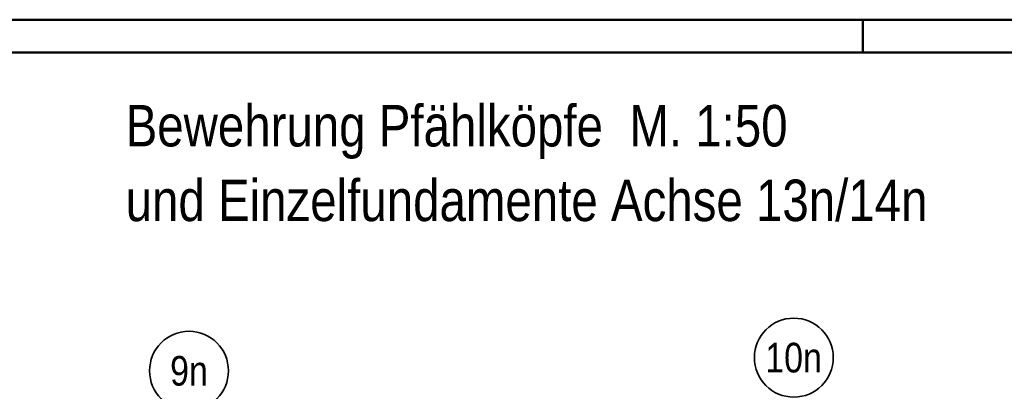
# Model space of a CAD drawing. Header units: millimetres. Extents: x -1.9 to 32.6, y 0 to 21.
# Tile 22 of 59: x 2 to 5.8, y 19.6 to 21. Entities that reach past the tile are written whole.
import ezdxf
from ezdxf.enums import TextEntityAlignment as Align

# ---------------------------------------------------------------- set-up
doc = ezdxf.new("R2010")
doc.units = ezdxf.units.MM
doc.layers.add('Achsen', color=7, linetype='Continuous', lineweight=20)
doc.styles.add('Arial Narrow', font='ARIALN.TTF')

msp = doc.modelspace()

# ---------------------------------------------------------------- linework, layer by layer
at = {"color": 4, "linetype": 'Continuous', "lineweight": 50}
for p, q in [((29.725, 21.025), (0, 21.025)), ((5.25, 21.025), (5.25, 20.9)), ((29.6, 20.9), (0.5, 20.9))]:
    msp.add_line(p, q, dxfattribs=at)
at = {"layer": 'Achsen', "color": 2, "linetype": 'Continuous', "lineweight": 35}
for centre in [(4.987226, 19.741412), (2.687226, 19.691412)]:
    msp.add_circle(centre, 0.15, dxfattribs=at)

# ---------------------------------------------------------------- texts
at = {"layer": 'Achsen', "color": 1, "lineweight": 70, "style": 'Arial Narrow'}
for s, p in [('Bewehrung Pfählköpfe  M. 1:50', (2.446216, 20.543572)), ('und Einzelfundamente Achse 13n/14n', (2.446216, 20.260072))]:
    msp.add_text(s, height=0.1575, dxfattribs=at).set_placement(p)
at = {"layer": 'Achsen', "color": 4, "lineweight": 50, "style": 'Arial Narrow'}
for s, p in [('10n', (4.986426, 19.741412)), ('9n', (2.687226, 19.691412))]:
    msp.add_text(s, height=0.1125, dxfattribs=at).set_placement(p, align=Align.MIDDLE_CENTER)

doc.saveas('drawing.dxf')
